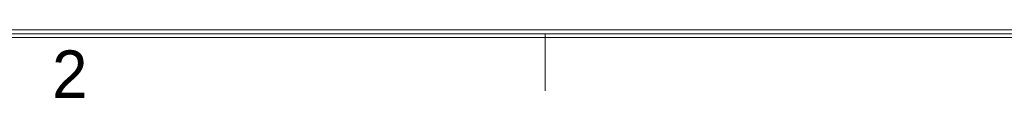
# Model space of a CAD drawing. Header units: millimetres. Extents: x 0 to 427, y 0 to 299.
# Tile 2 of 27: x 86.25 to 144.7, y 0.76 to 4.8. Entities that reach past the tile are written whole.
import ezdxf
from ezdxf.enums import TextEntityAlignment as Align

# ---------------------------------------------------------------- set-up
doc = ezdxf.new("R2010")
doc.units = ezdxf.units.MM
doc.header["$MEASUREMENT"] = 0
doc.layers.add('细实线层', color=7, linetype='Continuous', lineweight=18)
doc.styles.add('鸿蒙CAD', font='txt')

# ---------------------------------------------------------------- blocks, each defined once
blk = doc.blocks.new('Plastic_A3')
at = {"layer": '细实线层'}
for p, q in [((647.805, 339.151), (230.157, 339.151)), ((648.257, 338.699), (229.705, 338.699)), ((648.031, 338.925), (229.931, 338.925)), ((342.931, 338.925), (342.931, 335.535))]:
    blk.add_line(p, q, dxfattribs=at)
at = {"layer": '细实线层', "style": '鸿蒙CAD'}
blk.add_text('2', height=2.825, dxfattribs=at).set_placement((313.653, 335.113))
for tag, p in [('V1.0', (231.669, 610.156)), ('XXXN', (538.264, 343.003))]:
    blk.add_attdef(tag, p, '', height=2.5, dxfattribs=at)
for tag, height, p in [('XXXE', 2.5, (540.244, 365.066)), ('XXXC', 2.5, (573.268, 365.066)), ('XXXA', 2, (624.026, 365.066)), ('XXXG', 2.5, (497.757, 358.066)), ('XXXD', 2.5, (573.268, 358.066)), ('XXXB', 2.5, (624.026, 358.066)), ('mm', 2.5, (540.244, 358.066)), ('XXXK', 2, (514.008, 357.043)), ('XXXM', 2.5, (501.129, 341.187))]:
    blk.add_attdef(tag, text='', height=height, dxfattribs=at).set_placement(p, align=Align.CENTER)
blk.add_attdef('XXXJ', text='', height=2.5, dxfattribs=at).set_placement((503.315, 352.086), align=Align.MIDDLE_RIGHT)

msp = doc.modelspace()

# ---------------------------------------------------------------- block references
at = {"layer": '细实线层'}
msp.add_blockref('Plastic_A3', (-225.477, -334.353), dxfattribs=at)

doc.saveas('drawing.dxf')
